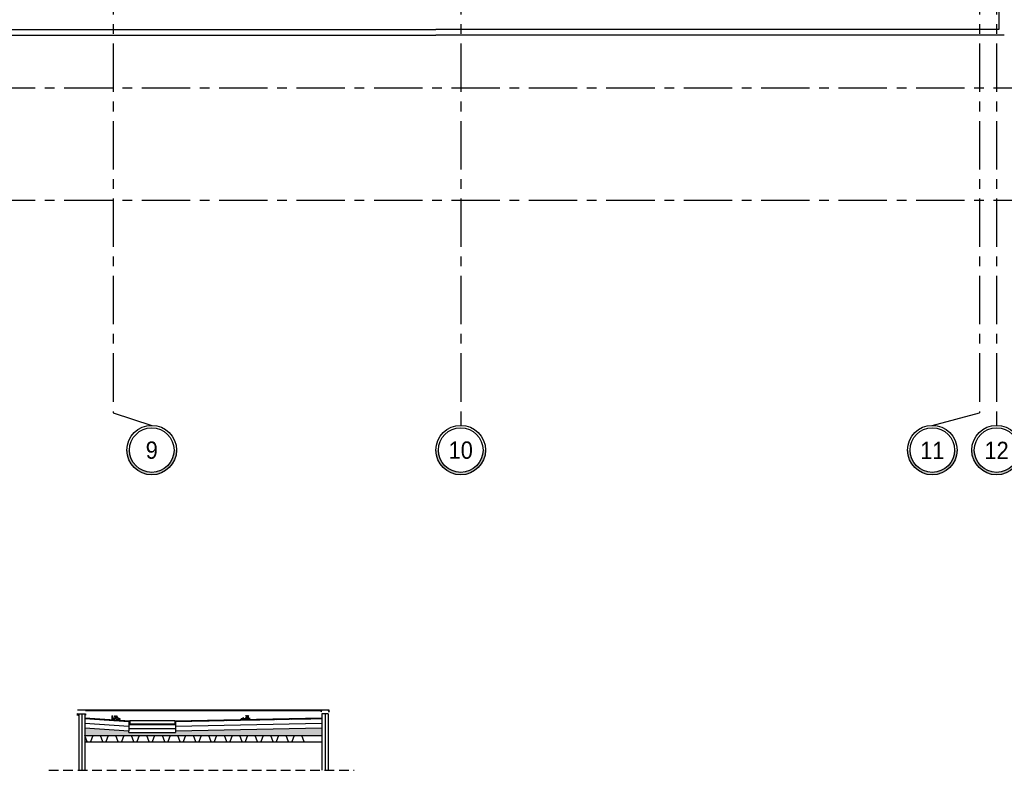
# Model space of a CAD drawing. Extents: x 41755 to 123924, y -112333 to 86187.
# Tile 10 of 256: x 101151 to 102423, y -102502 to -101533. Entities that reach past the tile are written whole.
import ezdxf
from ezdxf.enums import TextEntityAlignment as Align

# ---------------------------------------------------------------- set-up
doc = ezdxf.new("R2010")
doc.units = 0
doc.header["$LTSCALE"] = 50
for name, pattern in [('CENTER', [2, 1.25, -0.25, 0.25, -0.25]), ('DASHED', [0.75, 0.5, -0.25]), ('DASHED2', [0.375, 0.25, -0.125])]:
    doc.linetypes.add(name, pattern=pattern)
doc.layers.get('0').update_dxf_attribs({"color": 101, "linetype": 'CONTINUOUS'})
for name, color, linetype in [('Det-izol-w', 144, 'CONTINUOUS'), ('Ins-wod', 4, 'CONTINUOUS'), ('Opis-spadki', 61, 'CONTINUOUS'), ('Os-osie glowne', 1, 'CENTER'), ('Os-osie-opis', 16, 'CONTINUOUS'), ('Sc-beton', 7, 'CONTINUOUS'), ('Sc-izolacja term-styropian', 151, 'STYROPIAN-KA'), ('W-idok', 8, 'CONTINUOUS'), ('W-idok pod', 5, 'DASHED'), ('W-izol-w', 144, 'CONTINUOUS')]:
    doc.layers.add(name, color=color, linetype=linetype)
doc.styles.add('dwg_opis duży', font='ARIAL.TTF', dxfattribs={"width": 0.9})
doc.styles.add('ROMANS', font='romans', dxfattribs={"width": 0.85})
doc.linetypes.add('BATTING', pattern='A,0.0001,-0.1,[134,ltypeshp.shx,S=0.1,R=0,X=-0.1,Y=0],-0.2,[134,ltypeshp.shx,S=0.1,R=180,X=0.1,Y=0],-0.1', length=0.4001)
doc.linetypes.add('STYROPIAN-KA', pattern='A,0.0001,-0.1,[135,ltypeshp.shx,S=0.1,R=0,X=-0.1,Y=0],0,[135,ltypeshp.shx,S=0.1,R=180,X=0.1,Y=0],-0.1', length=0.2001)

# ---------------------------------------------------------------- blocks, each defined once
blk = doc.blocks.new('_opis_osi_liczbowy')
blk.add_hatch(color=256).paths.add_polyline_path([(32, 32), (32, 28.8, -1), (32, -28.8), (32, -32, 1)])
for radius in [32, 28.8]:
    blk.add_circle((32, 0), radius)
at = {"style": 'dwg_opis duży', "width": 0.9}
blk.add_attdef('AXNAMEH', text='', height=22.4, rotation=90, dxfattribs=at).set_placement((32, 0), align=Align.MIDDLE_CENTER)
blk = doc.blocks.new('SPADKI')
at = {"ltscale": 25}
blk.add_lwpolyline([(0, 0), (0, -70), (-8, -50), (-8, -50)], dxfattribs=at)
at = {"ltscale": 25, "style": 'ROMANS', "width": 0.7}
blk.add_attdef('SP%', text='', height=18, rotation=90, dxfattribs=at).set_placement((-4.9, -24), align=Align.CENTER)

msp = doc.modelspace()

# ---------------------------------------------------------------- hatches: boundary and pattern name
at = {"layer": 'Sc-beton'}
h = msp.add_hatch(dxfattribs=at)
h.set_pattern_fill('DASH', color=256, scale=0.5, angle=45, style=0)
h.set_pattern_definition([(45, (48983.4185, 565.478), (8e-16, 2.24506403), [1.5875, -1.5875])])
h.paths.add_polyline_path([(101292.549, -102457.331), (101292.549, -102451.331), (101235.69, -102447.631), (101235.69, -102457.331), (101245.69, -102457.331)])
h.paths.add_polyline_path([(101352.549, -102457.331), (101352.549, -102453.331), (101292.549, -102453.331), (101292.549, -102457.331)])
h.paths.add_polyline_path([(101541.69, -102457.331), (101541.69, -102447.631), (101352.549, -102451.331), (101352.549, -102457.331)])
h.paths.add_polyline_path([(101340.537, -102456.724), (101340.537, -102453.939), (101345.037, -102453.939), (101345.037, -102456.724)], flags=24)

# ---------------------------------------------------------------- linework, layer by layer
for points in [[(101238.69, -102465.731), (101235.69, -102457.331), (101245.69, -102457.331), (101242.69, -102465.731), (101258.69, -102465.731), (101255.69, -102457.331)], [(101258.69, -102465.731), (101255.69, -102457.331), (101265.69, -102457.331), (101262.69, -102465.731), (101278.69, -102465.731), (101275.69, -102457.331)], [(101278.69, -102465.731), (101275.69, -102457.331), (101285.69, -102457.331), (101282.69, -102465.731), (101298.69, -102465.731), (101295.69, -102457.331)], [(101298.69, -102465.731), (101295.69, -102457.331), (101305.69, -102457.331), (101302.69, -102465.731), (101318.69, -102465.731), (101315.69, -102457.331)], [(101318.69, -102465.731), (101315.69, -102457.331), (101325.69, -102457.331), (101322.69, -102465.731), (101338.69, -102465.731), (101335.69, -102457.331)], [(101338.69, -102465.731), (101335.69, -102457.331), (101345.69, -102457.331), (101342.69, -102465.731), (101358.69, -102465.731), (101355.69, -102457.331)], [(101358.69, -102465.731), (101355.69, -102457.331), (101365.69, -102457.331), (101362.69, -102465.731), (101378.69, -102465.731), (101375.69, -102457.331)], [(101378.69, -102465.731), (101375.69, -102457.331), (101385.69, -102457.331), (101382.69, -102465.731), (101398.69, -102465.731), (101395.69, -102457.331)], [(101398.69, -102465.731), (101395.69, -102457.331), (101405.69, -102457.331), (101402.69, -102465.731), (101418.69, -102465.731), (101415.69, -102457.331)], [(101418.69, -102465.731), (101415.69, -102457.331), (101425.69, -102457.331), (101422.69, -102465.731), (101438.69, -102465.731), (101435.69, -102457.331)], [(101438.69, -102465.731), (101435.69, -102457.331), (101445.69, -102457.331), (101442.69, -102465.731), (101458.69, -102465.731), (101455.69, -102457.331)], [(101458.69, -102465.731), (101455.69, -102457.331), (101465.69, -102457.331), (101462.69, -102465.731), (101478.69, -102465.731), (101475.69, -102457.331)], [(101478.69, -102465.731), (101475.69, -102457.331), (101485.69, -102457.331), (101482.69, -102465.731), (101498.69, -102465.731), (101495.69, -102457.331)], [(101498.69, -102465.731), (101495.69, -102457.331), (101505.69, -102457.331), (101502.69, -102465.731), (101518.69, -102465.731), (101515.69, -102457.331)], [(101235.69, -102465.731), (101541.69, -102465.731)]]:
    msp.add_lwpolyline(points)
at = {"linetype": 'DASHED', "ltscale": 0.5}
msp.add_lwpolyline([(101188.839, -102502.324), (101583.36, -102502.324)], dxfattribs=at)
at = {"layer": 'Det-izol-w'}
for points in [[(101235.69, -102434.604), (101293.549, -102438.369)], [(101235.69, -102435.105), (101293.049, -102438.838)], [(101351.549, -102438.348), (101541.69, -102434.629)], [(101352.049, -102438.839), (101541.69, -102435.129)], [(101293.049, -102438.838), (101293.049, -102442.831)], [(101293.049, -102442.831), (101352.049, -102442.831)], [(101293.549, -102438.369), (101293.549, -102442.331)], [(101293.549, -102442.331), (101351.549, -102442.331)], [(101351.549, -102438.348), (101351.549, -102442.331)], [(101352.049, -102438.839), (101352.049, -102442.831)]]:
    msp.add_lwpolyline(points, dxfattribs=at)
at = {"layer": 'Det-izol-w', "linetype": 'DASHED2', "ltscale": 0.5}
for points in [[(101235.69, -102434.854), (101293.299, -102438.603)], [(101235.69, -102435.356), (101292.799, -102439.072)], [(101351.799, -102438.594), (101541.69, -102434.879)], [(101352.299, -102439.084), (101541.69, -102435.379)], [(101292.799, -102439.072), (101292.799, -102443.081)], [(101292.799, -102443.081), (101352.299, -102443.081)], [(101293.299, -102438.603), (101293.299, -102442.581)], [(101293.299, -102442.581), (101351.799, -102442.581)], [(101351.799, -102438.594), (101351.799, -102442.581)], [(101352.299, -102439.084), (101352.299, -102443.081)]]:
    msp.add_lwpolyline(points, dxfattribs=at)
at = {"layer": 'Ins-wod'}
for points in [[(101227.69, -102429.604), (101227.69, -102502.324)], [(101227.69, -102429.604), (101235.69, -102429.604)], [(101231.69, -102429.604), (101231.69, -102502.324)], [(101235.69, -102429.604), (101235.69, -102502.324)], [(101541.69, -102429.604), (101541.69, -102502.324)], [(101549.69, -102429.604), (101541.69, -102429.604)], [(101545.69, -102429.604), (101545.69, -102502.324)], [(101549.69, -102429.604), (101549.69, -102502.324)]]:
    msp.add_lwpolyline(points, dxfattribs=at)
at = {"layer": 'Os-osie glowne'}
for points in [[(101271.966, -96063.824), (101271.966, -102040.824)], [(101720.966, -96063.824), (101720.966, -102040.824)], [(102390.966, -96063.824), (102390.966, -102040.824)], [(102412.966, -96063.824), (102412.966, -102040.824)], [(99508.966, -101620.824), (111436.932, -101620.824)], [(99508.966, -101765.824), (111436.932, -101765.824)]]:
    msp.add_lwpolyline(points, dxfattribs=at)
at = {"layer": 'Os-osie-opis'}
for points in [[(101271.966, -102040.824), (101321.966, -102056.824)], [(101720.966, -102040.824), (101720.966, -102056.824)], [(102329.984, -102056.824), (102390.966, -102040.824)], [(102412.966, -102040.824), (102412.966, -102056.824)]]:
    msp.add_lwpolyline(points, dxfattribs=at)
at = {"layer": 'Sc-beton'}
for points in [[(101235.69, -102447.631), (101292.549, -102451.331)], [(101352.549, -102451.331), (101541.69, -102447.631)], [(101235.69, -102457.331), (101541.69, -102457.331)], [(101292.549, -102453.331), (101292.549, -102451.331)], [(101292.549, -102453.331), (101352.549, -102453.331)], [(101352.549, -102451.329), (101352.549, -102453.331)]]:
    msp.add_lwpolyline(points, dxfattribs=at)
at = {"layer": 'Sc-izolacja term-styropian', "linetype": 'ByBlock'}
for points in [[(101235.69, -102435.606), (101292.549, -102439.306)], [(101352.549, -102439.329), (101541.69, -102435.629)], [(101292.549, -102439.306), (101292.549, -102451.331)], [(101292.549, -102443.331), (101352.549, -102443.331)], [(101352.549, -102439.329), (101352.549, -102451.331)]]:
    msp.add_lwpolyline(points, dxfattribs=at)
at = {"layer": 'Sc-izolacja term-styropian', "linetype": 'BATTING', "ltscale": 0.3}
for points in [[(101235.69, -102441.619), (101292.549, -102445.319)], [(101352.549, -102445.33), (101541.69, -102441.63)]]:
    msp.add_lwpolyline(points, dxfattribs=at)
at = {"layer": 'Sc-izolacja term-styropian', "linetype": 'BATTING', "ltscale": 0.25}
msp.add_lwpolyline([(101292.549, -102448.331), (101352.549, -102448.331)], dxfattribs=at)
at = {"layer": 'W-idok'}
for points in [[(101551.229, -102424.604), (101226.15, -102424.604)], [(101236.474, -102424.914), (101540.916, -102424.914)], [(101549.69, -102425.255), (101549.69, -102425.255), (101551.229, -102427.282), (101551.229, -102424.604), (101540.916, -102424.914), (101540.916, -102426.607), (101541.69, -102425.255)], [(101227.69, -102429.604), (101227.69, -102429.604), (101226.15, -102431.631), (101226.15, -102428.953), (101236.464, -102429.263), (101236.464, -102430.956), (101235.69, -102429.604)], [(101351.549, -102438.348), (101293.549, -102438.369)]]:
    msp.add_lwpolyline(points, dxfattribs=at)
at = {"layer": 'W-idok pod', "linetype": 'Continuous'}
for p in [(99758.966, -101552.824), (102422.966, -101552.824)]:
    msp.add_line(p, (101688.966, -101552.824), dxfattribs=at)
at = {"layer": 'W-izol-w', "linetype": 'Continuous'}
for p, q in [((102415.966, -100646.824), (102415.966, -101545.824)), ((102415.966, -101545.824), (101688.966, -101545.824))]:
    msp.add_line(p, q, dxfattribs=at)
msp.add_lwpolyline([(100000.966, -101160.824), (99765.966, -101160.824), (99765.966, -101545.824), (101688.966, -101545.824)], dxfattribs=at)

# ---------------------------------------------------------------- block references
at = {"layer": 'Opis-spadki'}
ref = msp.add_blockref('SPADKI', (101269.875, -102435.475), dxfattribs=dict(at, xscale=-0.165101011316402, yscale=0.1651010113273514, zscale=0.1651010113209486, rotation=86.27682482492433))
ref.add_attrib('SP%', '6,5%', dxfattribs={"layer": '0', "ltscale": 25, "height": 2.9718, "rotation": 356.276825, "style": 'ROMANS', "width": 0.7}).set_placement((101273.89, -102434.926), align=Align.CENTER)
at = {"layer": 'Opis-spadki', "xscale": 0.1651010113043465, "yscale": 0.1651010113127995, "zscale": 0.1651010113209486, "rotation": 271.120684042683}
msp.add_blockref('SPADKI', (101449.18, -102435.431), dxfattribs=at).add_auto_attribs({'SP%': '2%'})
at = {"layer": 'Os-osie-opis', "rotation": 270}
for p, values in [((101321.966, -102056.824), {'AXNAMEH': '9'}), ((101720.966, -102056.824), {'AXNAMEH': '10'})]:
    msp.add_blockref('_opis_osi_liczbowy', p, dxfattribs=at).add_auto_attribs(values)
at = {"layer": 'Os-osie-opis'}
ref = msp.add_blockref('_opis_osi_liczbowy', (102329.984, -102056.824), dxfattribs=dict(at, rotation=270))
ref.add_attrib('AXNAMEH', '11', dxfattribs={"layer": '0', "height": 22.4, "style": 'dwg_opis duży', "width": 0.9}).set_placement((102329.984, -102089.206), align=Align.MIDDLE_CENTER)
ref = msp.add_blockref('_opis_osi_liczbowy', (102412.966, -102056.824), dxfattribs=dict(at, rotation=270))
ref.add_attrib('AXNAMEH', '12', dxfattribs={"layer": '0', "height": 22.4, "style": 'dwg_opis duży', "width": 0.9}).set_placement((102412.966, -102089.206), align=Align.MIDDLE_CENTER)

doc.saveas('drawing.dxf')
